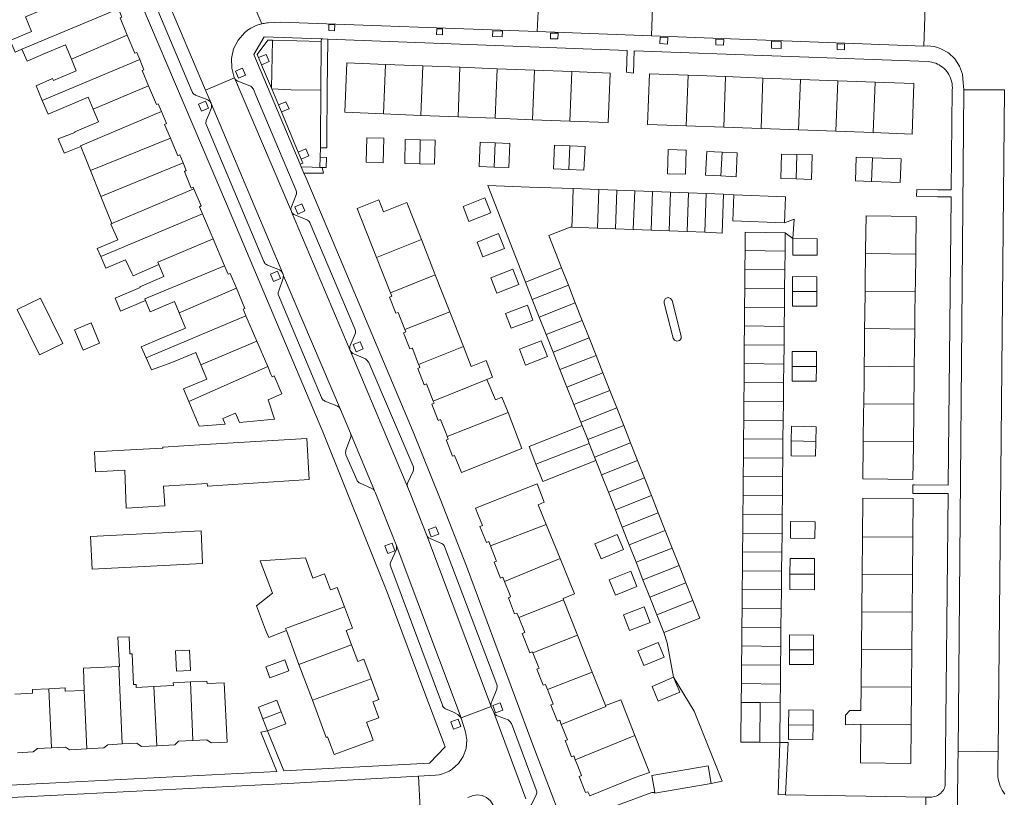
# Model space of a CAD drawing. Header units: metres. Extents: x 89888 to 94270, y 464165 to 468904.
# Tile 216 of 256: x 92090 to 92244, y 466876 to 466998. Entities that reach past the tile are written whole.
import ezdxf

# ---------------------------------------------------------------- set-up
doc = ezdxf.new("R2010")
doc.units = ezdxf.units.M
for name, color, linetype, lineweight in [('B_BEBOUWINGSGRENS_0', 251, 'CONTINUOUS', 13), ('B_TUSSENMUUR_0', 251, 'CONTINUOUS', 13), ('G_GRENS_ALGEMEEN_0', 251, 'CONTINUOUS', 13), ('T_CULTUURGRENS_0', 251, 'CONTINUOUS', 13), ('T_HEK_LIJN_0', 251, 'CONTINUOUS', 13), ('V_WEGGRENS_0', 251, 'CONTINUOUS', 13)]:
    doc.layers.add(name, color=color, linetype=linetype, lineweight=lineweight)

msp = doc.modelspace()

# ---------------------------------------------------------------- linework, layer by layer
at = {"layer": 'B_BEBOUWINGSGRENS_0'}
for p, q in [((92153.23, 466990.53), (92147.41, 466990.76)), ((92159.05, 466990.31), (92153.23, 466990.53)), ((92164.87, 466990.08), (92159.05, 466990.31)), ((92170.69, 466989.86), (92164.87, 466990.08)), ((92176.51, 466989.63), (92170.69, 466989.86)), ((92200.55, 466988.85), (92194.7, 466989.06)), ((92206.39, 466988.63), (92200.55, 466988.85)), ((92212.24, 466988.42), (92206.39, 466988.63)), ((92218.08, 466988.2), (92212.24, 466988.42)), ((92223.92, 466987.99), (92218.08, 466988.2)), ((92147.11, 466983.03), (92152.93, 466982.8)), ((92152.93, 466982.8), (92158.75, 466982.58)), ((92158.75, 466982.58), (92164.57, 466982.35)), ((92164.57, 466982.35), (92170.39, 466982.12)), ((92170.39, 466982.12), (92176.21, 466981.9)), ((92194.41, 466981.18), (92200.26, 466980.96)), ((92200.26, 466980.96), (92206.1, 466980.75)), ((92206.1, 466980.75), (92211.95, 466980.53)), ((92211.95, 466980.53), (92217.79, 466980.32)), ((92217.79, 466980.32), (92223.63, 466980.1)), ((92101.35, 466974.17), (92102.97, 466970.13)), ((92176.75, 466971.36), (92180.76, 466971.22)), ((92180.76, 466971.22), (92183.55, 466971.11)), ((92183.55, 466971.11), (92186.35, 466971.01)), ((92102.97, 466970.13), (92104.65, 466965.92)), ((92186.35, 466971.01), (92189.15, 466970.91)), ((92189.15, 466970.91), (92191.95, 466970.81)), ((92191.95, 466970.81), (92194.75, 466970.71)), ((92194.75, 466970.71), (92197.54, 466970.61)), ((92197.54, 466970.61), (92200.25, 466970.51)), ((92120.49, 466963.5), (92118.82, 466967.41)), ((92180.54, 466965.18), (92176.53, 466965.33)), ((92183.33, 466965.07), (92180.54, 466965.18)), ((92186.13, 466964.97), (92183.33, 466965.07)), ((92188.93, 466964.86), (92186.13, 466964.97)), ((92122.27, 466959.33), (92120.49, 466963.5)), ((92155.2, 466957.89), (92153.03, 466963.41)), ((92191.73, 466964.75), (92188.93, 466964.86)), ((92194.53, 466964.65), (92191.73, 466964.75)), ((92197.32, 466964.54), (92194.53, 466964.65)), ((92209.85, 466964.48), (92209.84, 466961.61)), ((92146.02, 466960.61), (92148.18, 466955.1)), ((92203.58, 466958.74), (92203.61, 466961.68)), ((92209.84, 466961.61), (92209.81, 466958.67)), ((92174.91, 466958.99), (92175.99, 466956.26)), ((92157.47, 466952.11), (92155.2, 466957.89)), ((92203.56, 466955.8), (92203.58, 466958.74)), ((92209.81, 466958.67), (92209.78, 466955.73)), ((92170.36, 466954.04), (92169.28, 466956.77)), ((92175.99, 466956.26), (92177.07, 466953.53)), ((92203.53, 466952.86), (92203.56, 466955.8)), ((92209.78, 466955.73), (92209.74, 466952.79)), ((92171.44, 466951.3), (92170.36, 466954.04)), ((92177.07, 466953.53), (92178.15, 466950.79)), ((92203.51, 466949.92), (92203.53, 466952.86)), ((92209.74, 466952.79), (92209.71, 466949.85)), ((92127.3, 466947.55), (92125.61, 466951.49)), ((92159.59, 466946.7), (92157.47, 466952.11)), ((92172.52, 466948.57), (92171.44, 466951.3)), ((92167.04, 466949.57), (92170.43, 466950.83)), ((92178.15, 466950.79), (92179.23, 466948.06)), ((92203.48, 466946.98), (92203.51, 466949.92)), ((92209.71, 466949.85), (92209.68, 466946.91)), ((92098.85, 466949.32), (92100.17, 466946.16)), ((92173.6, 466945.83), (92172.52, 466948.57)), ((92179.23, 466948.06), (92180.31, 466945.32)), ((92129.02, 466943.56), (92127.3, 466947.55)), ((92203.46, 466944.04), (92203.48, 466946.98)), ((92209.68, 466946.91), (92209.65, 466943.97)), ((92174.68, 466943.1), (92173.6, 466945.83)), ((92180.31, 466945.32), (92181.39, 466942.59)), ((92203.43, 466941.1), (92203.46, 466944.04)), ((92209.65, 466943.97), (92209.62, 466941.02)), ((92175.77, 466940.36), (92174.68, 466943.1)), ((92181.39, 466942.59), (92182.47, 466939.85)), ((92176.85, 466937.63), (92175.77, 466940.36)), ((92203.41, 466938.16), (92203.43, 466941.1)), ((92209.62, 466941.02), (92209.59, 466938.09)), ((92182.47, 466939.85), (92183.55, 466937.12)), ((92177.93, 466934.9), (92176.85, 466937.63)), ((92203.38, 466935.22), (92203.41, 466938.16)), ((92209.59, 466938.09), (92209.56, 466935.16)), ((92183.55, 466937.12), (92184.63, 466934.39)), ((92178.14, 466934.37), (92177.93, 466934.9)), ((92184.63, 466934.39), (92185.71, 466931.65)), ((92203.36, 466932.28), (92203.38, 466935.22)), ((92209.56, 466935.16), (92209.52, 466932.22)), ((92185.71, 466931.65), (92186.79, 466928.92)), ((92203.34, 466929.34), (92203.36, 466932.28)), ((92209.52, 466932.22), (92209.49, 466929.28)), ((92186.79, 466928.92), (92187.87, 466926.18)), ((92203.31, 466926.4), (92203.34, 466929.34)), ((92209.49, 466929.28), (92209.46, 466926.34)), ((92182.25, 466923.96), (92181.17, 466926.69)), ((92187.87, 466926.18), (92188.96, 466923.45)), ((92203.29, 466923.46), (92203.31, 466926.4)), ((92209.46, 466926.34), (92209.43, 466923.4)), ((92183.33, 466921.22), (92182.25, 466923.96)), ((92188.96, 466923.45), (92190.04, 466920.71)), ((92203.26, 466920.52), (92203.29, 466923.46)), ((92209.43, 466923.4), (92209.4, 466920.46)), ((92184.41, 466918.49), (92183.33, 466921.22)), ((92190.04, 466920.71), (92191.12, 466917.98)), ((92203.24, 466917.58), (92203.26, 466920.52)), ((92209.4, 466920.46), (92209.37, 466917.52)), ((92174.7, 466913.6), (92172.5, 466918.9)), ((92185.49, 466915.76), (92184.41, 466918.49)), ((92191.12, 466917.98), (92192.2, 466915.24)), ((92203.21, 466914.64), (92203.24, 466917.58)), ((92209.37, 466917.52), (92209.34, 466914.58)), ((92186.57, 466913.02), (92185.49, 466915.76)), ((92221.95, 466916.98), (92221.89, 466911.13)), ((92229.74, 466911.05), (92229.8, 466916.91)), ((92192.2, 466915.24), (92193.28, 466912.51)), ((92203.19, 466911.7), (92203.21, 466914.64)), ((92209.34, 466914.58), (92209.3, 466911.64)), ((92187.65, 466910.29), (92186.57, 466913.02)), ((92193.28, 466912.51), (92194.36, 466909.78)), ((92203.16, 466908.76), (92203.19, 466911.7)), ((92209.3, 466911.64), (92209.27, 466908.7)), ((92221.89, 466911.13), (92221.84, 466905.27)), ((92188.73, 466907.55), (92187.65, 466910.29)), ((92194.36, 466909.78), (92195.44, 466907.04)), ((92229.69, 466905.2), (92229.74, 466911.05)), ((92203.14, 466905.82), (92203.16, 466908.76)), ((92209.27, 466908.7), (92209.24, 466905.76)), ((92177.43, 466901.64), (92175.24, 466907.17)), ((92189.81, 466904.82), (92188.73, 466907.55)), ((92203.11, 466902.88), (92203.14, 466905.82)), ((92209.24, 466905.76), (92209.21, 466902.82)), ((92221.84, 466905.27), (92221.79, 466899.42)), ((92229.63, 466899.35), (92229.69, 466905.2)), ((92190.9, 466902.06), (92189.81, 466904.82)), ((92131.93, 466902.34), (92133.9, 466897.06)), ((92203.09, 466899.94), (92203.11, 466902.88)), ((92209.21, 466902.82), (92209.18, 466899.88)), ((92179.72, 466895.86), (92177.43, 466901.64)), ((92116.97, 466896.1), (92116.81, 466899.28)), ((92203.06, 466897), (92203.09, 466899.94)), ((92209.18, 466899.88), (92209.15, 466896.94)), ((92221.79, 466899.42), (92221.73, 466893.57)), ((92229.58, 466893.5), (92229.63, 466899.35)), ((92133.9, 466897.06), (92135.99, 466891.46)), ((92181.79, 466890.65), (92179.72, 466895.86)), ((92203.04, 466894.06), (92203.06, 466897)), ((92209.15, 466896.94), (92209.12, 466894)), ((92203.01, 466891.12), (92203.04, 466894.06)), ((92209.12, 466894), (92209.08, 466891.06)), ((92229.52, 466887.65), (92229.58, 466893.5)), ((92209.08, 466891.06), (92209.02, 466884.87)), ((92128.27, 466888.54), (92128.98, 466886.7)), ((92209.02, 466884.87), (92205.9, 466884.91))]:
    msp.add_line(p, q, dxfattribs=at)
for points in [[(92105.7, 466999.45), (92105.22, 467000.6), (92104.92, 467000.48), (92103.67, 467003.43), (92091.19, 466998.17), (92092.14, 466995.9), (92088.77, 466994.47), (92089.55, 466992.67), (92090.61, 466993.12)], [(92107.08, 466995.34), (92105.96, 466998.01), (92106.14, 466998.09), (92106.24, 466998.15), (92105.7, 466999.45)], [(92109.04, 466991.51), (92108.58, 466992.61), (92108.28, 466992.49), (92107.08, 466995.34)], [(92090.61, 466993.12), (92091.42, 466991.29), (92093.93, 466992.34), (92097.42, 466993.8), (92098.36, 466991.58)], [(92098.36, 466991.58), (92099.11, 466989.77), (92095.56, 466988.27), (92095.41, 466988.54), (92092.82, 466987.43), (92093.79, 466985.12)], [(92110.4, 466987.39), (92109.39, 466989.79), (92109.69, 466989.92), (92109.04, 466991.51)], [(92147.41, 466990.76), (92141.37, 466990.99), (92141.07, 466983.28), (92147.11, 466983.03)], [(92176.21, 466981.9), (92182.23, 466981.67), (92182.53, 466989.4), (92176.51, 466989.63)], [(92194.7, 466989.06), (92188.66, 466989.28), (92188.37, 466981.4), (92194.41, 466981.18)], [(92112.43, 466983.42), (92111.93, 466984.61), (92111.62, 466984.49), (92110.4, 466987.39)], [(92223.63, 466980.1), (92229.68, 466979.88), (92229.97, 466987.76), (92223.92, 466987.99)], [(92093.79, 466985.12), (92094.7, 466982.97), (92100.96, 466985.64), (92101.75, 466983.75)], [(92101.75, 466983.75), (92102.59, 466981.78), (92098.86, 466980.21), (92098.9, 466980.1), (92096.3, 466979.12), (92097.2, 466976.97), (92097.23, 466976.91), (92099.8, 466977.96)], [(92113.81, 466979.26), (92112.91, 466981.4), (92113.22, 466981.53), (92112.43, 466983.42)], [(92115.79, 466975.41), (92115.28, 466976.62), (92114.98, 466976.5), (92113.81, 466979.26)], [(92144.42, 466975.48), (92147.07, 466975.41), (92147.16, 466979.22), (92144.52, 466979.29), (92144.42, 466975.48)], [(92152.83, 466978.98), (92150.5, 466979.02), (92150.43, 466975.28), (92152.76, 466975.23)], [(92152.76, 466975.23), (92155.1, 466975.19), (92155.17, 466978.93), (92152.83, 466978.98)], [(92099.8, 466977.96), (92100.51, 466976.29), (92101.35, 466974.17)], [(92164.54, 466978.51), (92162.21, 466978.6), (92162.05, 466974.83), (92164.38, 466974.73)], [(92164.38, 466974.73), (92166.71, 466974.64), (92166.86, 466978.41), (92164.54, 466978.51)], [(92176.23, 466978.05), (92173.84, 466978.16), (92173.66, 466974.47), (92176.04, 466974.35)], [(92176.04, 466974.35), (92178.43, 466974.24), (92178.62, 466977.93), (92176.23, 466978.05)], [(92194.39, 466977.37), (92191.58, 466977.46), (92191.47, 466973.69), (92194.27, 466973.6), (92194.39, 466977.37)], [(92200, 466977.04), (92197.61, 466977.16), (92197.43, 466973.45), (92199.82, 466973.34)], [(92199.82, 466973.34), (92202.2, 466973.22), (92202.38, 466976.93), (92200, 466977.04)], [(92211.7, 466976.69), (92209.3, 466976.76), (92209.2, 466972.94), (92211.59, 466972.87)], [(92211.59, 466972.87), (92213.99, 466972.8), (92214.1, 466976.62), (92211.7, 466976.69)], [(92223.49, 466976.19), (92220.97, 466976.28), (92220.84, 466972.58), (92223.35, 466972.49)], [(92223.35, 466972.49), (92227.84, 466972.32), (92227.97, 466976.02), (92223.49, 466976.19)], [(92117.5, 466971.32), (92117.39, 466971.58), (92117.08, 466971.45), (92116.01, 466974.03), (92116.3, 466974.17), (92115.79, 466975.41)], [(92118.82, 466967.41), (92118.34, 466968.54), (92118.63, 466968.68), (92117.5, 466971.32)], [(92169.28, 466956.77), (92163.43, 466971.83), (92169.93, 466971.6), (92176.75, 466971.36)], [(92153.03, 466963.41), (92150.76, 466969.18), (92147.1, 466967.74), (92146.37, 466969.6), (92143.01, 466968.28), (92146.02, 466960.61)], [(92163.87, 466967.58), (92162.95, 466969.92), (92159.54, 466968.58), (92160.46, 466966.25), (92163.87, 466967.58)], [(92200.25, 466970.51), (92200.04, 466964.43), (92197.32, 466964.54)], [(92209.77, 466966), (92201.67, 466966.32), (92201.83, 466970.38)], [(92201.83, 466970.38), (92209.93, 466970.06), (92209.77, 466966)], [(92230.25, 466961.13), (92230.26, 466961.72), (92230.32, 466967), (92222.49, 466967.09), (92222.42, 466961.81), (92222.42, 466961.23)], [(92104.65, 466965.92), (92104.52, 466965.83), (92105.59, 466963.34), (92102.36, 466962.01), (92102.93, 466960.75)], [(92176.53, 466965.33), (92176.29, 466965.34), (92172.92, 466964.02), (92174.91, 466958.99)], [(92165.99, 466962.02), (92165.07, 466964.34), (92161.73, 466963.02), (92162.65, 466960.7), (92165.99, 466962.02)], [(92203.61, 466961.68), (92203.63, 466964.54), (92209.85, 466964.48)], [(92211.06, 466963.56), (92211.05, 466960.99), (92214.86, 466960.97), (92214.87, 466963.54), (92211.06, 466963.56)], [(92102.93, 466960.75), (92103.75, 466958.94), (92106.82, 466960.22), (92107.79, 466958.18), (92108.01, 466957.73), (92112, 466959.49)], [(92222.42, 466961.23), (92222.36, 466956.73), (92222.35, 466955.36)], [(92230.18, 466955.27), (92230.2, 466956.63), (92230.25, 466961.13)], [(92112, 466959.49), (92112.79, 466957.63), (92109.03, 466956.04), (92109.09, 466955.91), (92105.19, 466954.25), (92105.94, 466952.49), (92106.04, 466952.25), (92109.95, 466953.88)], [(92124.13, 466955.8), (92123.13, 466958.13), (92122.84, 466958.01), (92122.27, 466959.33)], [(92163.89, 466957.41), (92164.84, 466955.02), (92168.26, 466956.39), (92167.31, 466958.78), (92163.89, 466957.41)], [(92214.82, 466955.3), (92214.83, 466957.61), (92211.02, 466957.63), (92211.01, 466955.32)], [(92125.61, 466951.49), (92125.22, 466952.41), (92125.16, 466952.53), (92125.46, 466952.66), (92124.13, 466955.8)], [(92093.54, 466954.26), (92089.88, 466952.46), (92093.37, 466945.39)], [(92093.37, 466945.39), (92097.03, 466947.19), (92093.54, 466954.26)], [(92148.18, 466955.1), (92148.39, 466954.57), (92148.03, 466954.42), (92149.02, 466951.91), (92149.38, 466952.04), (92150.44, 466949.34)], [(92211.01, 466955.32), (92210.99, 466953.01), (92214.8, 466952.98), (92214.82, 466955.3)], [(92222.35, 466955.36), (92222.3, 466951.65), (92222.28, 466949.5)], [(92230.11, 466949.41), (92230.13, 466951.55), (92230.18, 466955.27)], [(92109.95, 466953.88), (92110.68, 466952.14), (92114.46, 466953.73), (92115.21, 466951.96)], [(92170.43, 466950.83), (92169.58, 466953.14), (92166.18, 466951.88), (92167.04, 466949.57)], [(92115.21, 466951.96), (92116.2, 466949.59), (92112.43, 466948.01), (92109.26, 466946.65), (92110.04, 466944.92)], [(92100.17, 466946.16), (92102.76, 466947.24), (92101.45, 466950.4), (92098.85, 466949.32)], [(92150.44, 466949.34), (92150.59, 466948.98), (92150.24, 466948.84), (92151.24, 466946.32), (92151.6, 466946.47), (92151.67, 466946.29), (92152.6, 466943.92)], [(92222.28, 466949.5), (92222.24, 466946.57), (92222.21, 466943.64)], [(92230.04, 466943.54), (92230.07, 466946.47), (92230.11, 466949.41)], [(92163.27, 466941.58), (92164.14, 466941.9), (92163.13, 466944.5), (92160.82, 466943.58), (92159.59, 466946.7)], [(92172.71, 466945.13), (92171.75, 466947.61), (92168.33, 466946.29), (92169.29, 466943.81), (92172.71, 466945.13)], [(92110.04, 466944.92), (92110.88, 466943.05), (92114.04, 466944.21), (92117.77, 466945.78), (92118.59, 466943.83)], [(92214.74, 466943.59), (92214.75, 466945.92), (92210.98, 466945.93), (92210.97, 466943.61)], [(92118.59, 466943.83), (92119.52, 466941.63), (92115.86, 466940.09), (92116.69, 466938.13)], [(92116.69, 466938.13), (92118.32, 466934.26), (92122.36, 466934.6), (92121.99, 466935.47), (92123.99, 466936.32), (92124.59, 466934.86), (92130.1, 466935.35), (92129.08, 466938.4), (92131.2, 466939.3), (92130.01, 466942.12), (92129.7, 466941.98), (92129.53, 466942.38), (92129.02, 466943.56)], [(92152.6, 466943.92), (92152.61, 466943.91), (92152.8, 466943.42), (92152.47, 466943.29), (92153.46, 466940.74), (92153.81, 466940.88), (92154.88, 466938.18)], [(92210.97, 466943.61), (92210.96, 466941.28), (92214.73, 466941.27), (92214.74, 466943.59)], [(92222.21, 466943.64), (92222.18, 466941.48), (92222.14, 466937.77)], [(92229.97, 466937.68), (92230.01, 466941.39), (92230.04, 466943.54)], [(92166.57, 466936.41), (92165.62, 466938.78), (92164.63, 466938.37), (92163.27, 466941.58)], [(92154.88, 466938.18), (92155.01, 466937.85), (92154.66, 466937.72), (92155.66, 466935.17), (92156.02, 466935.3), (92156.99, 466932.84), (92157.08, 466932.63)], [(92222.14, 466937.77), (92222.12, 466936.4), (92222.07, 466931.91)], [(92229.9, 466931.81), (92229.95, 466936.31), (92229.97, 466937.68)], [(92157.08, 466932.63), (92157.23, 466932.24), (92156.89, 466932.1), (92156.93, 466932.01), (92157.87, 466929.57), (92158.22, 466929.71), (92159.29, 466927.04), (92168.74, 466930.8), (92166.57, 466936.41)], [(92170.93, 466928.34), (92169.85, 466931.08), (92178.14, 466934.37)], [(92214.64, 466931.89), (92214.68, 466934.18), (92210.86, 466934.25), (92210.82, 466931.96)], [(92119.2, 466931.42), (92112.65, 466930.98), (92112.65, 466930.85), (92112.52, 466930.85), (92106.57, 466930.52), (92101.96, 466930.27), (92102.13, 466927.12), (92106.69, 466927.37), (92106.92, 466921.48), (92112.93, 466921.81), (92112.75, 466924.89), (92119.58, 466925.29), (92119.61, 466924.9), (92135.51, 466925.95), (92135.14, 466932.33), (92119.2, 466931.42)], [(92210.82, 466931.96), (92210.78, 466929.66), (92214.6, 466929.6), (92214.64, 466931.89)], [(92222.07, 466931.91), (92222.06, 466931.32), (92222, 466926.04), (92229.83, 466925.95), (92229.89, 466931.23), (92229.9, 466931.81)], [(92180.3, 466928.9), (92172.01, 466925.61), (92170.93, 466928.34)], [(92181.17, 466926.69), (92181.01, 466927.1), (92180.3, 466928.9)], [(92172.5, 466918.9), (92171.28, 466922), (92172.23, 466922.38), (92171.1, 466925.24), (92161.48, 466921.46), (92161.84, 466920.55), (92162.56, 466918.78), (92162.18, 466918.62), (92163.18, 466916.11), (92163.54, 466916.25), (92163.81, 466915.57)], [(92229.8, 466916.91), (92229.85, 466922.96), (92222.01, 466923.03), (92221.95, 466916.98)], [(92214.51, 466916.71), (92214.54, 466919.32), (92210.72, 466919.36), (92210.68, 466916.76), (92214.51, 466916.71)], [(92118.85, 466912.82), (92118.6, 466917.92), (92101.32, 466917.06), (92101.58, 466911.96), (92118.85, 466912.82)], [(92184.58, 466915.02), (92183.6, 466917.36), (92180.12, 466915.89), (92181.1, 466913.55), (92184.58, 466915.02)], [(92163.81, 466915.57), (92164.73, 466913.28), (92164.77, 466913.2), (92164.41, 466913.05), (92165.4, 466910.54), (92165.76, 466910.68), (92165.81, 466910.56), (92166.02, 466910.02)], [(92141, 466906.05), (92139.87, 466909.09), (92138.85, 466908.71), (92137.91, 466911.23), (92136.09, 466910.54), (92134.92, 466913.69), (92127.86, 466913.26), (92129.75, 466908.18), (92127.29, 466906.2), (92128.68, 466902.45), (92129.18, 466901.25), (92131.93, 466902.34)], [(92175.24, 466907.17), (92175.17, 466907.36), (92176.97, 466908.11), (92174.7, 466913.6)], [(92214.45, 466911.15), (92214.46, 466913.59), (92210.63, 466913.61), (92210.61, 466911.18)], [(92182.37, 466910.27), (92183.33, 466907.89), (92186.7, 466909.25), (92185.74, 466911.63), (92182.37, 466910.27)], [(92210.61, 466911.18), (92210.6, 466908.74), (92214.43, 466908.72), (92214.45, 466911.15)], [(92166.02, 466910.02), (92166.89, 466907.82), (92166.97, 466907.62), (92166.62, 466907.48), (92167.6, 466904.96), (92167.96, 466905.09), (92168.25, 466904.38)], [(92195.44, 466907.04), (92196.53, 466904.29), (92190.9, 466902.06)], [(92142.12, 466900.14), (92141.29, 466902.34), (92142.25, 466902.7), (92141, 466906.05)], [(92184.6, 466904.78), (92185.54, 466902.35), (92188.78, 466903.61), (92187.84, 466906.04), (92184.6, 466904.78)], [(92168.25, 466904.38), (92169.12, 466902.22), (92169.18, 466902.07), (92168.78, 466901.91), (92169.99, 466898.85), (92170.39, 466899.01), (92170.45, 466898.87)], [(92111.25, 466893.61), (92108.48, 466893.47), (92108.45, 466893.92), (92108.03, 466893.91), (92107.82, 466898.71), (92107.5, 466898.7), (92107.38, 466901.39), (92105.6, 466901.32), (92105.85, 466896.72), (92105.75, 466896.72)], [(92190.98, 466898.2), (92190.04, 466900.48), (92186.86, 466899.16), (92187.79, 466896.89), (92190.98, 466898.2)], [(92214.3, 466899.35), (92214.31, 466901.65), (92210.56, 466901.66), (92210.55, 466899.36)], [(92116.81, 466899.28), (92114.63, 466899.17), (92114.79, 466895.99), (92116.97, 466896.1)], [(92145.17, 466894.81), (92144.02, 466897.87), (92143.09, 466897.53), (92142.12, 466900.14)], [(92170.45, 466898.87), (92171.32, 466896.66), (92171.41, 466896.46), (92171.06, 466896.32), (92172.04, 466893.8), (92172.41, 466893.95), (92172.73, 466893.13)], [(92210.55, 466899.36), (92210.55, 466897.06), (92214.29, 466897.05), (92214.3, 466899.35)], [(92128.71, 466896.66), (92129.33, 466894.98), (92132.3, 466896.07), (92131.68, 466897.76), (92128.71, 466896.66)], [(92105.75, 466896.72), (92100.24, 466896.5), (92100.33, 466893.01)], [(92116.94, 466894.33), (92114.27, 466894.19), (92114.29, 466893.77), (92111.25, 466893.61)], [(92117.32, 466885.2), (92119.52, 466885.31), (92120.21, 466884.81), (92122.69, 466884.93), (92122.21, 466894.21), (92119.55, 466894.07), (92119.53, 466894.47), (92116.94, 466894.33)], [(92135.99, 466891.46), (92138.15, 466885.67), (92138.37, 466885.76), (92138.94, 466884.25), (92139.4, 466882.97), (92145.51, 466885.21), (92145.03, 466886.52), (92144.46, 466888.02), (92144.48, 466888.03), (92146.38, 466888.74), (92145.49, 466891.12), (92145.45, 466891.23), (92146.37, 466891.57), (92145.97, 466892.68), (92145.17, 466894.81)], [(92192.43, 466895.06), (92189.06, 466893.62), (92190.04, 466891.3), (92193.42, 466892.73), (92192.43, 466895.06)], [(92094.84, 466893.27), (92092.27, 466893.15), (92092.29, 466892.55), (92089.51, 466892.44)], [(92100.33, 466893.01), (92097.36, 466892.87), (92097.4, 466893.39), (92094.84, 466893.27)], [(92172.73, 466893.13), (92173.41, 466891.43), (92173.61, 466890.88), (92173.26, 466890.73), (92174.14, 466888.54), (92174.28, 466888.21), (92174.64, 466888.36), (92174.89, 466887.7)], [(92221.73, 466893.57), (92221.7, 466889.84), (92219.98, 466889.86), (92219.28, 466889.12), (92219.29, 466887.64), (92221.68, 466887.72)], [(92131.12, 466889.64), (92130.42, 466891.48), (92127.56, 466890.38), (92128.27, 466888.54)], [(92186.38, 466885.98), (92184.23, 466891.45), (92184.19, 466891.55), (92181.79, 466890.65)], [(92205.9, 466884.91), (92202.96, 466884.94), (92203.01, 466891.12)], [(92128.98, 466886.7), (92131.83, 466887.8), (92131.12, 466889.64)], [(92214.22, 466887.59), (92214.24, 466889.91), (92210.42, 466889.96), (92210.39, 466887.64)], [(92174.89, 466887.7), (92175.04, 466887.3), (92175.83, 466885.3), (92175.49, 466885.16), (92175.85, 466884.23), (92176.47, 466882.64), (92176.82, 466882.78), (92177.06, 466882.18)], [(92210.39, 466887.64), (92210.37, 466885.32), (92214.19, 466885.28), (92214.22, 466887.59)], [(92221.68, 466887.72), (92221.62, 466881.67), (92229.47, 466881.59), (92229.52, 466887.65)], [(92111.68, 466884.37), (92114.52, 466884.51), (92115.09, 466885.09), (92117.32, 466885.2)], [(92177.06, 466882.18), (92177.41, 466881.31), (92178.04, 466879.72), (92177.68, 466879.57), (92178.68, 466877.05), (92179.05, 466877.19), (92179.32, 466876.52), (92186.27, 466879.34), (92188.66, 466880.18), (92186.38, 466885.98)], [(92089.93, 466883.26), (92092.39, 466883.39), (92093.04, 466883.93), (92095.24, 466884.04)], [(92095.24, 466884.04), (92097.42, 466884.16), (92098.07, 466883.73), (92100.74, 466883.87)], [(92100.74, 466883.87), (92103.4, 466884.01), (92104.04, 466884.53), (92106.26, 466884.65)], [(92106.26, 466884.65), (92108.57, 466884.77), (92109.28, 466884.25), (92111.68, 466884.37)], [(92189.48, 466877.06), (92189.03, 466879.71), (92197.83, 466881.21), (92198.29, 466878.48)], [(92198.29, 466878.48), (92189.5, 466876.98), (92189.48, 466877.06)]]:
    msp.add_lwpolyline(points, dxfattribs=at)
at = {"layer": 'B_TUSSENMUUR_0'}
for p, q in [((92105.7, 466999.45), (92090.61, 466993.12)), ((92107.08, 466995.34), (92098.36, 466991.58)), ((92109.04, 466991.51), (92093.79, 466985.12)), ((92147.41, 466990.76), (92147.11, 466983.03)), ((92153.23, 466990.53), (92152.93, 466982.8)), ((92159.05, 466990.31), (92158.75, 466982.58)), ((92164.87, 466990.08), (92164.57, 466982.35)), ((92170.69, 466989.86), (92170.39, 466982.12)), ((92176.21, 466981.9), (92176.51, 466989.63)), ((92194.41, 466981.18), (92194.7, 466989.06)), ((92200.26, 466980.96), (92200.55, 466988.85)), ((92206.1, 466980.75), (92206.39, 466988.63)), ((92212.24, 466988.42), (92211.95, 466980.53)), ((92217.79, 466980.32), (92218.08, 466988.2)), ((92110.4, 466987.39), (92101.75, 466983.75)), ((92223.63, 466980.1), (92223.92, 466987.99)), ((92113.81, 466979.26), (92101.35, 466974.17)), ((92152.83, 466978.98), (92152.76, 466975.23)), ((92164.54, 466978.51), (92164.38, 466974.73)), ((92176.04, 466974.35), (92176.23, 466978.05)), ((92199.82, 466973.34), (92200, 466977.04)), ((92211.7, 466976.69), (92211.59, 466972.87)), ((92223.49, 466976.19), (92223.35, 466972.49)), ((92115.79, 466975.41), (92102.97, 466970.13)), ((92104.65, 466965.92), (92117.5, 466971.32)), ((92180.76, 466971.22), (92180.54, 466965.18)), ((92183.55, 466971.11), (92183.33, 466965.07)), ((92186.13, 466964.97), (92186.35, 466971.01)), ((92189.15, 466970.91), (92188.93, 466964.86)), ((92191.95, 466970.81), (92191.73, 466964.75)), ((92194.75, 466970.71), (92194.53, 466964.65)), ((92197.54, 466970.61), (92197.32, 466964.54)), ((92118.82, 466967.41), (92102.93, 466960.75)), ((92153.03, 466963.41), (92146.02, 466960.61)), ((92203.61, 466961.68), (92209.84, 466961.61)), ((92222.42, 466961.23), (92230.25, 466961.13)), ((92174.91, 466958.99), (92169.28, 466956.77)), ((92155.2, 466957.89), (92148.18, 466955.1)), ((92203.58, 466958.74), (92209.81, 466958.67)), ((92115.21, 466951.96), (92124.13, 466955.8)), ((92170.36, 466954.04), (92175.99, 466956.26)), ((92203.56, 466955.8), (92209.78, 466955.73)), ((92211.01, 466955.32), (92214.82, 466955.3)), ((92222.35, 466955.36), (92230.18, 466955.27)), ((92177.07, 466953.53), (92171.44, 466951.3)), ((92203.53, 466952.86), (92209.74, 466952.79)), ((92125.61, 466951.49), (92110.04, 466944.92)), ((92157.47, 466952.11), (92150.44, 466949.34)), ((92178.15, 466950.79), (92172.52, 466948.57)), ((92203.51, 466949.92), (92209.71, 466949.85)), ((92179.23, 466948.06), (92173.6, 466945.83)), ((92230.11, 466949.41), (92222.28, 466949.5)), ((92127.3, 466947.55), (92118.59, 466943.83)), ((92159.59, 466946.7), (92152.6, 466943.92)), ((92209.68, 466946.91), (92203.48, 466946.98)), ((92180.31, 466945.32), (92174.68, 466943.1)), ((92129.02, 466943.56), (92116.69, 466938.13)), ((92203.46, 466944.04), (92209.65, 466943.97)), ((92210.97, 466943.61), (92214.74, 466943.59)), ((92222.21, 466943.64), (92230.04, 466943.54)), ((92181.39, 466942.59), (92175.77, 466940.36)), ((92163.27, 466941.58), (92154.88, 466938.18)), ((92203.43, 466941.1), (92209.62, 466941.02)), ((92182.47, 466939.85), (92176.85, 466937.63)), ((92203.41, 466938.16), (92209.59, 466938.09)), ((92222.14, 466937.77), (92229.97, 466937.68)), ((92166.57, 466936.41), (92157.08, 466932.63)), ((92183.55, 466937.12), (92177.93, 466934.9)), ((92178.14, 466934.37), (92179.01, 466932.16)), ((92184.63, 466934.39), (92179.01, 466932.16)), ((92203.38, 466935.22), (92209.56, 466935.16)), ((92179.24, 466931.58), (92170.93, 466928.34)), ((92179.01, 466932.16), (92179.24, 466931.58)), ((92179.24, 466931.58), (92180.09, 466929.43)), ((92185.71, 466931.65), (92180.09, 466929.43)), ((92203.36, 466932.28), (92209.52, 466932.22)), ((92210.82, 466931.96), (92214.64, 466931.89)), ((92222.07, 466931.91), (92229.9, 466931.81)), ((92180.09, 466929.43), (92180.3, 466928.9)), ((92186.79, 466928.92), (92181.17, 466926.69)), ((92203.34, 466929.34), (92209.49, 466929.28)), ((92187.87, 466926.18), (92182.25, 466923.96)), ((92209.46, 466926.34), (92203.31, 466926.4)), ((92188.96, 466923.45), (92183.33, 466921.22)), ((92203.29, 466923.46), (92209.43, 466923.4)), ((92190.04, 466920.71), (92184.41, 466918.49)), ((92203.26, 466920.52), (92209.4, 466920.46)), ((92172.5, 466918.9), (92163.81, 466915.57)), ((92191.12, 466917.98), (92185.49, 466915.76)), ((92203.24, 466917.58), (92209.37, 466917.52)), ((92221.95, 466916.98), (92229.8, 466916.91)), ((92192.2, 466915.24), (92186.57, 466913.02)), ((92203.21, 466914.64), (92209.34, 466914.58)), ((92166.02, 466910.02), (92174.7, 466913.6)), ((92193.28, 466912.51), (92187.65, 466910.29)), ((92203.19, 466911.7), (92209.3, 466911.64)), ((92210.61, 466911.18), (92214.45, 466911.15)), ((92221.89, 466911.13), (92229.74, 466911.05)), ((92194.36, 466909.78), (92188.73, 466907.55)), ((92203.16, 466908.76), (92209.27, 466908.7)), ((92175.24, 466907.17), (92168.25, 466904.38)), ((92189.81, 466904.82), (92195.44, 466907.04)), ((92203.14, 466905.82), (92209.24, 466905.76)), ((92221.84, 466905.27), (92229.69, 466905.2)), ((92209.21, 466902.82), (92203.11, 466902.88)), ((92177.43, 466901.64), (92170.45, 466898.87)), ((92142.12, 466900.14), (92133.9, 466897.06)), ((92203.09, 466899.94), (92209.18, 466899.88)), ((92214.3, 466899.35), (92210.55, 466899.36)), ((92229.63, 466899.35), (92221.79, 466899.42)), ((92105.75, 466896.72), (92106.26, 466884.65)), ((92172.73, 466893.13), (92179.72, 466895.86)), ((92203.06, 466897), (92209.15, 466896.94)), ((92116.94, 466894.33), (92117.32, 466885.2)), ((92145.17, 466894.81), (92135.99, 466891.46)), ((92094.84, 466893.27), (92095.24, 466884.04)), ((92100.33, 466893.01), (92100.74, 466883.87)), ((92111.25, 466893.61), (92111.68, 466884.37)), ((92203.04, 466894.06), (92209.12, 466894)), ((92221.73, 466893.57), (92229.58, 466893.5)), ((92203.01, 466891.12), (92205.96, 466891.09)), ((92131.12, 466889.64), (92128.27, 466888.54)), ((92205.9, 466884.91), (92205.96, 466891.09)), ((92205.96, 466891.09), (92209.08, 466891.06)), ((92210.39, 466887.64), (92214.22, 466887.59)), ((92221.68, 466887.72), (92229.52, 466887.65)), ((92177.06, 466882.18), (92186.38, 466885.98))]:
    msp.add_line(p, q, dxfattribs=at)
for points in [[(92112.43, 466983.42), (92099.76, 466978.06), (92099.8, 466977.96)], [(92176.75, 466971.36), (92176.62, 466967.72), (92176.53, 466965.33)], [(92120.49, 466963.5), (92111.84, 466959.88), (92112, 466959.49)], [(92122.27, 466959.33), (92109.84, 466954.13), (92109.95, 466953.88)], [(92141, 466906.05), (92131.81, 466902.66), (92131.93, 466902.34)], [(92174.89, 466887.7), (92181.85, 466890.49), (92181.79, 466890.65)]]:
    msp.add_lwpolyline(points, dxfattribs=at)
at = {"layer": 'G_GRENS_ALGEMEEN_0'}
for p, q in [((92129.75, 466994.52), (92129.59, 466987.07)), ((92137.24, 466977.74), (92137.19, 466976.27))]:
    msp.add_line(p, q, dxfattribs=at)
for points in [[(92128.06, 466990.71), (92129.24, 466991.19), (92128.76, 466992.32), (92127.58, 466991.83)], [(92137.32, 466986.76), (92132.67, 466986.8), (92129.65, 466986.92)], [(92131.16, 466983.33), (92132.36, 466983.83), (92131.86, 466984.93), (92130.69, 466984.45)], [(92134.26, 466975.95), (92135.44, 466976.5), (92134.96, 466977.59), (92133.8, 466977.05)], [(92137.15, 466974.68), (92135.97, 466974.71), (92134.26, 466974.76)], [(92137.55, 466974.66), (92137.71, 466973.75), (92136.36, 466973.75), (92134.68, 466973.76)]]:
    msp.add_lwpolyline(points, dxfattribs=at)
at = {"layer": 'T_CULTUURGRENS_0'}
for p, q in [((92137.39, 466994.33), (92129.75, 466994.52)), ((92137.32, 466986.76), (92137.39, 466994.33)), ((92137.33, 466994.75), (92137.4, 466994.75)), ((92137.4, 466994.75), (92137.39, 466994.33)), ((92127.58, 466991.83), (92128.06, 466990.71)), ((92128.06, 466990.71), (92129.59, 466987.07)), ((92129.59, 466987.07), (92129.65, 466986.92)), ((92129.65, 466986.92), (92130.69, 466984.45)), ((92130.69, 466984.45), (92131.16, 466983.33)), ((92131.16, 466983.33), (92133.8, 466977.05)), ((92133.8, 466977.05), (92134.26, 466975.95)), ((92137.15, 466974.68), (92137.19, 466976.27)), ((92137.19, 466976.27), (92138.19, 466976.24))]:
    msp.add_line(p, q, dxfattribs=at)
for points in [[(92129.75, 466994.52), (92129.05, 466994.54), (92127.38, 466992.32), (92127.58, 466991.83)], [(92138.39, 466994.71), (92138.32, 466986.75), (92138.26, 466979.01), (92138.25, 466978.24), (92138.24, 466977.71), (92137.24, 466977.74)], [(92137.4, 466994.75), (92137.63, 466994.74), (92138.39, 466994.71)], [(92137.24, 466977.74), (92137.25, 466978.26), (92137.26, 466979.02), (92137.32, 466986.76)], [(92134.26, 466975.95), (92134.52, 466975.34), (92134.11, 466975.17), (92134.09, 466975.16)], [(92138.19, 466976.24), (92138.14, 466974.65), (92137.55, 466974.66)], [(92137.55, 466974.66), (92137.25, 466974.67), (92137.15, 466974.68)]]:
    msp.add_lwpolyline(points, dxfattribs=at)
at = {"layer": 'T_HEK_LIJN_0'}
msp.add_line((92126.84, 466992.33), (92134.09, 466975.16), dxfattribs=at)
msp.add_lwpolyline([(92137.33, 466994.75), (92128.49, 466995.09), (92126.84, 466992.33)], dxfattribs=at)
at = {"layer": 'V_WEGGRENS_0'}
for p, q in [((92112.22, 467003.47), (92119.31, 466986.71)), ((92128.08, 466997.09), (92125.71, 467002.71)), ((92171.14, 466995.92), (92171.39, 467002)), ((92189.18, 467001.35), (92188.99, 466995.23)), ((92231.73, 466999.7), (92231.51, 466993.62)), ((92188.99, 466995.23), (92171.14, 466995.92)), ((92138.39, 466994.71), (92185.16, 466992.93)), ((92231.51, 466993.62), (92188.99, 466995.23)), ((92119.31, 466986.71), (92123.82, 466988.65)), ((92123.82, 466988.65), (92132.71, 466967.79)), ((92120.16, 466984.68), (92119.31, 466986.71)), ((92236.88, 466883.39), (92237.78, 466986.78)), ((92244.15, 466986.78), (92237.78, 466986.78)), ((92244.15, 466986.78), (92243.13, 466883.39)), ((92131.38, 466958.11), (92120.17, 466984.66)), ((92134.26, 466974.76), (92134.09, 466975.16)), ((92134.68, 466973.76), (92134.26, 466974.76)), ((92201.83, 466970.38), (92200.25, 466970.51)), ((92235.8, 466970.06), (92235.35, 466925.04)), ((92132.73, 466967.74), (92132.71, 466967.79)), ((92141.91, 466946.1), (92132.73, 466967.74)), ((92209.85, 466964.48), (92211.06, 466963.56)), ((92131.46, 466957.73), (92140.4, 466936.89)), ((92141.92, 466946.08), (92141.91, 466946.1)), ((92150.91, 466924.69), (92141.92, 466946.08)), ((92140.4, 466936.89), (92141.96, 466933.16)), ((92141.96, 466933.16), (92145.71, 466924.19)), ((92149.09, 466915.71), (92159.23, 466888.71)), ((92163.93, 466890.48), (92153.86, 466917.21)), ((92159.23, 466888.71), (92163.93, 466890.48)), ((92163.95, 466890.44), (92163.93, 466890.48)), ((92164.32, 466889.53), (92163.95, 466890.44)), ((92159.23, 466888.71), (92159.23, 466888.69)), ((92164.32, 466889.53), (92169.35, 466876.06)), ((92131.55, 466880.42), (92128.98, 466886.7)), ((92209.02, 466884.87), (92208.78, 466876.74)), ((92152.6, 466879.59), (92132.18, 466878.49)), ((92152.6, 466879.59), (92152.85, 466874.51)), ((92132.18, 466878.49), (92022.09, 466872.88)), ((92209.93, 466876.72), (92208.78, 466876.74)), ((92231.85, 466876.35), (92209.93, 466876.72)), ((92231.83, 466873.37), (92231.85, 466876.35))]:
    msp.add_line(p, q, dxfattribs=at)
for points in [[(92106.3, 467017.48), (92106.32, 467017.37), (92106.33, 467017.26), (92106.32, 467017.15), (92106.3, 467017.04), (92106.27, 467016.93), (92105.46, 467015.08), (92105.43, 467014.92), (92105.42, 467014.76), (92105.43, 467014.6), (92105.45, 467014.45), (92105.49, 467014.29), (92117.2, 466986.48), (92117.28, 466986.35), (92117.38, 466986.23), (92117.49, 466986.12), (92117.62, 466986.04), (92117.76, 466985.97), (92119.65, 466985.21), (92119.78, 466985.13), (92119.9, 466985.04), (92120.01, 466984.94), (92120.09, 466984.82), (92120.16, 466984.68)], [(92107.2, 467005.07), (92109.36, 467000), (92122.56, 466968.99), (92137.63, 466933.4), (92147.7, 466908.35), (92153.59, 466892.58), (92156.73, 466884.18)], [(92128.08, 466997.09), (92128.28, 466997.14), (92128.48, 466997.17), (92128.68, 466997.2), (92128.88, 466997.23), (92129.08, 466997.24), (92131.07, 466997.34), (92171.14, 466995.92)], [(92125.38, 466995.69), (92125.86, 466996.08), (92126.37, 466996.41), (92126.92, 466996.7), (92127.49, 466996.92), (92128.08, 466997.09)], [(92139.47, 466996.02), (92139.5, 466996.96), (92138.59, 466996.98), (92138.56, 466996.05), (92139.47, 466996.02)], [(92155.43, 466996.32), (92155.41, 466995.42), (92156.31, 466995.4), (92156.33, 466996.29), (92155.43, 466996.32)], [(92164.18, 466996), (92164.12, 466995.11), (92165.65, 466995.04), (92165.7, 466995.93), (92164.18, 466996)], [(92123.82, 466988.65), (92123.82, 466988.66), (92123.81, 466988.67), (92123.81, 466988.67), (92123.8, 466988.68), (92123.8, 466988.69), (92123.39, 466990.16), (92123.35, 466991.69), (92123.68, 466993.18), (92124.38, 466994.54), (92125.38, 466995.69)], [(92173.21, 466995.63), (92173.18, 466994.73), (92174.37, 466994.73), (92174.39, 466995.63), (92173.21, 466995.63)], [(92191.52, 466994.95), (92190.32, 466995.02), (92190.3, 466994), (92191.49, 466993.93), (92191.52, 466994.95)], [(92200.27, 466994.63), (92199.05, 466994.71), (92199.02, 466993.83), (92200.23, 466993.75), (92200.27, 466994.63)], [(92209.25, 466994.33), (92207.7, 466994.38), (92207.7, 466993.3), (92209.24, 466993.24), (92209.25, 466994.33)], [(92185.16, 466992.93), (92185.05, 466989.54), (92186.15, 466989.41), (92186.29, 466992.89)], [(92186.29, 466992.89), (92232.18, 466991.19), (92232.48, 466991.16), (92232.79, 466991.11), (92233.09, 466991.03), (92233.38, 466990.93), (92233.66, 466990.81), (92233.94, 466990.67), (92234.2, 466990.5)], [(92219.15, 466993.92), (92217.98, 466993.96), (92217.97, 466993.08), (92219.15, 466993.04), (92219.15, 466993.92)], [(92234.2, 466993.21), (92233.68, 466993.4), (92233.15, 466993.53), (92232.61, 466993.62), (92232.06, 466993.65), (92231.51, 466993.62)], [(92237.78, 466986.78), (92237.72, 466987.34), (92237.69, 466987.9), (92237.55, 466989.24), (92237.1, 466990.5), (92236.36, 466991.63), (92235.37, 466992.55), (92234.2, 466993.21)], [(92124.43, 466988.59), (92125.53, 466989.06), (92125.07, 466990.17), (92123.97, 466989.69), (92124.43, 466988.59)], [(92234.2, 466990.5), (92234.45, 466990.32), (92234.68, 466990.12), (92234.9, 466989.9), (92235.1, 466989.67), (92235.29, 466989.42), (92235.45, 466989.16), (92235.59, 466988.88), (92235.71, 466988.6), (92235.81, 466988.31), (92235.89, 466988.01), (92235.94, 466987.7), (92235.97, 466987.4), (92235.98, 466987.09), (92235.96, 466986.78), (92235.81, 466971.16)], [(92132.71, 466967.79), (92132.67, 466967.93), (92132.65, 466968.09), (92132.65, 466968.24), (92132.68, 466968.39), (92132.73, 466968.53), (92133.46, 466970.4), (92133.5, 466970.55), (92133.52, 466970.71), (92133.51, 466970.87), (92133.47, 466971.02), (92133.41, 466971.17), (92127.16, 466985.96), (92126.79, 466986.88), (92126.7, 466987.01), (92126.61, 466987.14), (92126.49, 466987.24), (92126.37, 466987.34), (92126.24, 466987.42), (92124.35, 466988.16), (92124.22, 466988.23), (92124.1, 466988.31), (92123.99, 466988.41), (92123.9, 466988.52), (92123.82, 466988.65)], [(92119.77, 466983.92), (92119.31, 466985.02), (92118.19, 466984.55), (92118.65, 466983.45), (92119.77, 466983.92)], [(92120.17, 466984.66), (92120.22, 466984.51), (92120.25, 466984.34), (92120.25, 466984.18), (92120.22, 466984.02), (92120.16, 466983.87), (92119.82, 466982.95), (92119.42, 466982.01), (92119.38, 466981.86), (92119.37, 466981.71), (92119.37, 466981.55), (92119.39, 466981.4), (92119.43, 466981.25), (92128.43, 466959.97), (92128.5, 466959.82), (92128.59, 466959.69), (92128.71, 466959.58), (92128.84, 466959.49), (92128.99, 466959.42), (92130.85, 466958.66), (92131.05, 466958.54), (92131.21, 466958.38), (92131.38, 466958.11)], [(92120.16, 466984.68), (92120.17, 466984.68), (92120.17, 466984.67), (92120.17, 466984.67), (92120.17, 466984.66), (92120.17, 466984.66)], [(92175.21, 466871.95), (92170.29, 466884.92), (92160.07, 466912.43), (92155.98, 466922.94), (92151.74, 466933.38), (92135.01, 466972.98), (92134.68, 466973.76)], [(92235.81, 466971.16), (92233.69, 466971.19), (92230.42, 466971.24), (92230.39, 466970.16), (92233.64, 466970.1), (92235.8, 466970.06)], [(92133.73, 466967.39), (92134.83, 466967.88), (92134.36, 466968.99), (92133.26, 466968.5), (92133.73, 466967.39)], [(92132.73, 466967.74), (92132.8, 466967.61), (92132.89, 466967.5), (92133, 466967.4), (92133.12, 466967.31), (92133.26, 466967.25), (92135.13, 466966.49), (92135.26, 466966.41), (92135.38, 466966.32), (92135.49, 466966.21), (92135.58, 466966.08), (92135.65, 466965.94), (92142.65, 466949.47), (92142.7, 466949.32), (92142.74, 466949.17), (92142.74, 466949.01), (92142.71, 466948.86), (92142.66, 466948.71), (92141.89, 466946.85), (92141.85, 466946.7), (92141.83, 466946.55), (92141.84, 466946.4), (92141.86, 466946.25), (92141.91, 466946.1)], [(92211.06, 466963.56), (92211.28, 466966.57), (92209.77, 466966)], [(92131.01, 466957.34), (92130.54, 466958.45), (92129.43, 466957.99), (92129.9, 466956.88), (92131.01, 466957.34)], [(92140.4, 466936.89), (92140.32, 466937.03), (92140.23, 466937.15), (92140.11, 466937.26), (92139.98, 466937.35), (92139.84, 466937.42), (92137.96, 466938.18), (92137.82, 466938.25), (92137.69, 466938.35), (92137.58, 466938.47), (92137.5, 466938.6), (92137.43, 466938.74), (92136.29, 466941.44), (92130.71, 466954.7), (92130.67, 466954.84), (92130.65, 466954.99), (92130.66, 466955.14), (92130.7, 466955.28), (92130.76, 466955.41), (92131.41, 466957.38), (92131.43, 466957.45), (92131.44, 466957.52), (92131.45, 466957.59), (92131.46, 466957.66), (92131.46, 466957.73)], [(92131.38, 466958.11), (92131.43, 466957.97), (92131.46, 466957.73)], [(92193.62, 466948.33), (92192.19, 466953.88), (92191.95, 466954.22), (92191.56, 466954.35), (92191.17, 466954.21), (92190.94, 466953.86), (92190.98, 466953.45)], [(92190.98, 466953.45), (92192.38, 466948.03), (92192.59, 466947.7), (92192.95, 466947.55), (92193.33, 466947.64), (92193.59, 466947.94), (92193.62, 466948.33)], [(92142.82, 466945.9), (92143.94, 466946.34), (92143.48, 466947.44), (92142.35, 466947), (92142.82, 466945.9)], [(92141.92, 466946.08), (92141.99, 466945.94), (92142.09, 466945.82), (92142.2, 466945.71), (92142.32, 466945.61), (92142.46, 466945.54), (92144.28, 466944.77), (92144.41, 466944.67), (92144.52, 466944.57), (92144.63, 466944.46), (92144.73, 466944.33), (92144.82, 466944.2), (92151.74, 466928.04), (92151.78, 466927.88), (92151.8, 466927.72), (92151.79, 466927.56), (92151.77, 466927.4), (92151.73, 466927.25), (92150.9, 466925.48), (92150.85, 466925.32), (92150.83, 466925.16), (92150.83, 466925), (92150.86, 466924.84), (92150.91, 466924.69)], [(92145.71, 466924.19), (92145.65, 466924.28), (92145.58, 466924.35), (92145.5, 466924.42), (92145.41, 466924.48), (92145.31, 466924.53), (92143.46, 466925.37), (92143.32, 466925.43), (92143.19, 466925.52), (92143.08, 466925.62), (92142.99, 466925.75), (92142.93, 466925.89), (92141.21, 466929.78), (92141.2, 466929.93), (92141.19, 466930.07), (92141.19, 466930.22), (92141.2, 466930.36), (92141.22, 466930.5), (92141.97, 466932.44), (92142.01, 466932.58), (92142.04, 466932.73), (92142.03, 466932.88), (92142.01, 466933.02), (92141.96, 466933.16)], [(92235.35, 466925.04), (92230.05, 466925.11), (92229.82, 466925.12), (92229.8, 466923.73), (92229.85, 466923.73), (92235.34, 466923.76)], [(92145.71, 466924.19), (92145.8, 466923.96), (92149.09, 466915.71)], [(92153.86, 466917.21), (92151.27, 466923.79), (92150.91, 466924.69)], [(92235.34, 466923.76), (92234.88, 466878.16), (92234.82, 466877.94), (92234.73, 466877.72), (92234.63, 466877.52), (92234.51, 466877.33), (92234.36, 466877.15), (92234.2, 466876.98), (92234.03, 466876.83), (92233.84, 466876.7), (92233.64, 466876.58), (92233.43, 466876.49), (92233.21, 466876.42), (92232.99, 466876.37), (92232.76, 466876.34), (92232.53, 466876.33), (92231.85, 466876.35)], [(92155.73, 466917.4), (92155.29, 466918.53), (92154.14, 466918.11), (92154.58, 466916.97), (92155.73, 466917.4)], [(92148.9, 466914.81), (92148.45, 466916), (92147.32, 466915.56), (92147.77, 466914.37), (92148.9, 466914.81)], [(92159.23, 466888.69), (92159.15, 466888.82), (92159.06, 466888.94), (92158.95, 466889.05), (92158.83, 466889.15), (92158.7, 466889.24), (92158.04, 466889.58), (92156.8, 466890.15), (92156.66, 466890.22), (92156.54, 466890.32), (92156.43, 466890.44), (92156.35, 466890.57), (92156.3, 466890.72), (92148.24, 466912.32), (92148.19, 466912.48), (92148.17, 466912.63), (92148.17, 466912.79), (92148.2, 466912.95), (92148.24, 466913.1), (92149.09, 466914.92), (92149.13, 466915.08), (92149.15, 466915.24), (92149.15, 466915.4), (92149.12, 466915.56), (92149.09, 466915.71)], [(92153.86, 466917.21), (92153.93, 466917.08), (92154.03, 466916.95), (92154.15, 466916.85), (92154.27, 466916.76), (92154.41, 466916.7), (92156.09, 466915.98), (92156.23, 466915.93), (92156.36, 466915.85), (92156.48, 466915.75), (92156.57, 466915.63), (92156.63, 466915.5), (92164.81, 466893.95), (92164.87, 466893.68), (92164.86, 466893.52), (92164.84, 466893.36), (92164.79, 466893.21), (92164.01, 466891.26), (92163.93, 466891.07), (92163.91, 466890.92), (92163.9, 466890.76), (92163.91, 466890.6), (92163.95, 466890.44)], [(92190.9, 466902.06), (92191.4, 466900.43), (92192.43, 466895.06)], [(92192.43, 466895.06), (92195.66, 466889.76), (92200.03, 466878.81), (92198.29, 466878.48)], [(92164.62, 466889.51), (92165.77, 466889.93), (92165.34, 466891.08), (92164.18, 466890.66), (92164.62, 466889.51)], [(92158.77, 466888.52), (92157.65, 466888.09), (92158.04, 466886.93), (92159.17, 466887.36), (92158.77, 466888.52)], [(92157.86, 466880.71), (92158.84, 466881.6), (92159.56, 466882.7), (92160, 466883.94), (92160.12, 466885.26), (92159.91, 466886.56), (92159.53, 466887.7), (92159.23, 466888.69)], [(92167.1, 466887.82), (92166.86, 466888.15), (92166.57, 466888.41), (92164.89, 466889.04), (92164.77, 466889.1), (92164.66, 466889.17), (92164.56, 466889.26), (92164.48, 466889.35), (92164.32, 466889.53)], [(92128.98, 466886.7), (92127.95, 466886.49), (92130.42, 466880.36)], [(92170, 466874.3), (92169.99, 466874.41), (92170, 466874.53), (92170.01, 466874.65), (92170.04, 466874.76), (92170.08, 466874.87), (92170.95, 466876.69), (92171.01, 466876.84), (92171.04, 466877), (92171.04, 466877.16), (92171.02, 466877.32), (92170.98, 466877.48), (92167.1, 466887.82)], [(92156.73, 466884.18), (92154.28, 466881.63), (92131.55, 466880.42)], [(92209.93, 466876.72), (92210.34, 466884.85), (92209.02, 466884.87)], [(92243.13, 466883.39), (92239.97, 466883.44), (92236.88, 466883.39)], [(92236.88, 466883.39), (92236.86, 466881.34), (92236.75, 466869.56), (92236.66, 466868.62), (92236.66, 466868.57), (92236.66, 466868.53), (92236.66, 466868.48), (92236.65, 466868.43), (92236.64, 466868.38)], [(92244.17, 466876.79), (92243.96, 466877.09), (92243.77, 466877.4), (92243.6, 466877.73), (92243.46, 466878.06), (92243.33, 466878.41), (92243.23, 466878.76), (92243.15, 466879.12), (92243.1, 466879.48), (92243.07, 466879.84), (92243.06, 466880.21), (92243.07, 466880.57), (92243.11, 466880.94), (92243.13, 466883.39)], [(92130.42, 466880.36), (92095.9, 466878.55), (92076.52, 466877.57)], [(92157.86, 466880.71), (92157.38, 466880.41), (92156.87, 466880.16), (92156.34, 466879.96), (92155.79, 466879.83), (92155.24, 466879.75), (92152.6, 466879.59)], [(92164.57, 466874.26), (92164.23, 466875.1), (92163.81, 466875.76), (92163.22, 466876.27), (92162.51, 466876.58), (92161.74, 466876.68), (92160.98, 466876.55), (92160.84, 466876.51), (92160.7, 466876.46), (92160.56, 466876.4), (92160.42, 466876.34), (92160.29, 466876.27)], [(92189.48, 466877.06), (92189.03, 466877.07), (92175.21, 466871.95)]]:
    msp.add_lwpolyline(points, dxfattribs=at)

doc.saveas('drawing.dxf')
